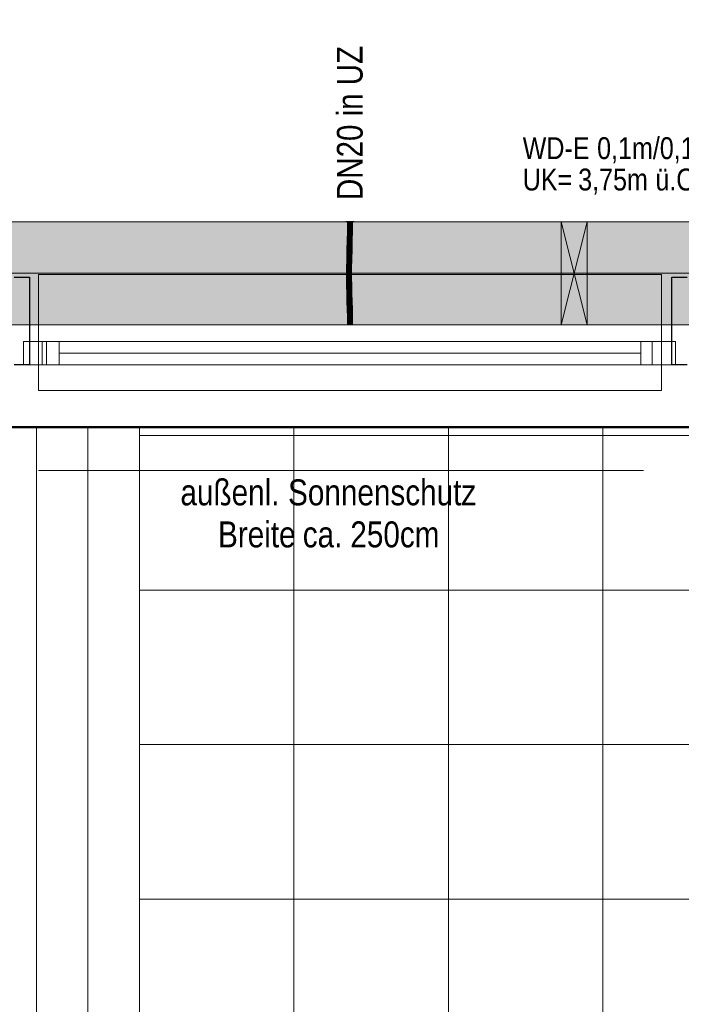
# Model space of a CAD drawing. Extents: x -620 to 300, y 62 to 1107.
# Tile 26 of 109: x -285 to -233, y 319 to 396. Entities that reach past the tile are written whole.
import ezdxf
from ezdxf.lldxf.tags import DXFTag

# ---------------------------------------------------------------- set-up
doc = ezdxf.new("R2010")
doc.units = 0
doc.layers.get('0').update_dxf_attribs({"lineweight": 35})
for name, color, linetype, lineweight, true_color in [('30 -33 Aussenwände- 7 Fassade_ Elemente', 7, 'Continuous', 9, 0x00aacc), ('30 -34 Innenwände- 11 Durchbruch', 4, 'Continuous', 9, 0x00ffff), ('30 -35 Decken- 1 Konstruktion-Träger- Stahlbeton', 7, 'grob-A06G9G5Q8I', 13, 0x33aa00), ('70 -72 Beschriftung- 1 Beschriftung allgemein', 7, 'Continuous', 9, 0xff6633), ('70 -75 Raumstempel- 1 Raumstempel', 1, 'Continuous', 50, 0xff0000), ('E_Leerrohr 20', 7, 'Continuous', 13, 0xcc0099), ('E_Leerrohr 20-Shading', 7, 'Continuous', 13, 0xcc0099)]:
    doc.layers.add(name, color=color, linetype=linetype, lineweight=lineweight, true_color=true_color)
for name, color, linetype, lineweight in [('60- 61 allgemeine Ausstattung- 4 Terrassen', 7, 'Continuous', 9), ('70 -71 Achsen- 1 Gebäudeachsen', 7, 'STRICHPUNKT2-A06G9G5P8I', 18), ('Detailelementbeschriftung', 7, 'Continuous', 9)]:
    doc.layers.add(name, color=color, linetype=linetype, lineweight=lineweight)
doc.layers.add('iwb_Schraffur_Unterzug', color=7, linetype='Continuous', lineweight=5, true_color=0xffffcc, plot=False)
doc.styles.get("Standard").update_dxf_attribs({"font": 'ARIALN.TTF'})
tags = doc.linetypes.add('grob-A06G9G5Q8I', pattern=[14, 3, -8, 3]).pattern_tags.tags
tags[8:9] = [DXFTag(74, 4), DXFTag(75, 0), DXFTag(340, '0'), DXFTag(46, 0.0), DXFTag(50, 0.0), DXFTag(44, 0.0), DXFTag(45, 0.0)]
tags[6:7] = [DXFTag(74, 4), DXFTag(75, 0), DXFTag(340, '0'), DXFTag(46, 0.0), DXFTag(50, 0.0), DXFTag(44, 0.0), DXFTag(45, 0.0)]
tags[4:5] = [DXFTag(74, 4), DXFTag(75, 0), DXFTag(340, '0'), DXFTag(46, 0.0), DXFTag(50, 0.0), DXFTag(44, 0.0), DXFTag(45, 0.0)]
tags = doc.linetypes.add('STRICHPUNKT2', pattern=[12.7, 6.35, -3.175, 0, -3.175]).pattern_tags.tags
tags[10:11] = [DXFTag(74, 4), DXFTag(75, 0), DXFTag(340, '0'), DXFTag(46, 0.0), DXFTag(50, 0.0), DXFTag(44, 0.0), DXFTag(45, 0.0)]
tags[8:9] = [DXFTag(74, 4), DXFTag(75, 0), DXFTag(340, '0'), DXFTag(46, 0.0), DXFTag(50, 0.0), DXFTag(44, 0.0), DXFTag(45, 0.0)]
tags[6:7] = [DXFTag(74, 4), DXFTag(75, 0), DXFTag(340, '0'), DXFTag(46, 0.0), DXFTag(50, 0.0), DXFTag(44, 0.0), DXFTag(45, 0.0)]
tags[4:5] = [DXFTag(74, 4), DXFTag(75, 0), DXFTag(340, '0'), DXFTag(46, 0.0), DXFTag(50, 0.0), DXFTag(44, 0.0), DXFTag(45, 0.0)]
tags = doc.linetypes.add('STRICHPUNKT2-A06G9G5P8I', pattern=[12.7, 6.35, -3.175, 0, -3.175]).pattern_tags.tags
tags[10:11] = [DXFTag(74, 4), DXFTag(75, 0), DXFTag(340, '0'), DXFTag(46, 0.0), DXFTag(50, 0.0), DXFTag(44, 0.0), DXFTag(45, 0.0)]
tags[8:9] = [DXFTag(74, 4), DXFTag(75, 0), DXFTag(340, '0'), DXFTag(46, 0.0), DXFTag(50, 0.0), DXFTag(44, 0.0), DXFTag(45, 0.0)]
tags[6:7] = [DXFTag(74, 4), DXFTag(75, 0), DXFTag(340, '0'), DXFTag(46, 0.0), DXFTag(50, 0.0), DXFTag(44, 0.0), DXFTag(45, 0.0)]
tags[4:5] = [DXFTag(74, 4), DXFTag(75, 0), DXFTag(340, '0'), DXFTag(46, 0.0), DXFTag(50, 0.0), DXFTag(44, 0.0), DXFTag(45, 0.0)]

# ---------------------------------------------------------------- blocks, each defined once
blk = doc.blocks.new('Shading-A06G9G3T8I', base_point=(-259.029, 374.196))
at = {"layer": 'E_Leerrohr 20-Shading', "color": 223, "true_color": 0xc67fb4}
for points in [[(-259.327, 379.208), (-259.386, 379.209), (-259.344, 378.485), (-259.401, 378.486)], [(-259.321, 379.931), (-259.379, 379.931), (-259.327, 379.208), (-259.386, 379.209)], [(-259.342, 378.485), (-259.327, 379.208), (-259.344, 378.485)], [(-259.032, 379.204), (-259.044, 379.204), (-259.052, 378.478), (-259.06, 378.478)], [(-259.032, 379.204), (-259.036, 379.068), (-259.036, 378.478), (-259.051, 378.478)], [(-259.024, 379.931), (-259.038, 379.931), (-259.032, 379.204), (-259.044, 379.204)], [(-259.005, 379.204), (-259.014, 379.204), (-259.028, 378.477), (-259.036, 378.478)], [(-259.032, 379.204), (-259.036, 378.478), (-259.014, 379.204)], [(-259.032, 379.204), (-259.014, 379.204), (-259.024, 379.931), (-259.003, 379.931)], [(-258.99, 379.203), (-259.005, 379.204), (-259.016, 378.477), (-259.028, 378.477)], [(-259.016, 378.477), (-259.001, 378.477), (-258.99, 379.203), (-258.986, 379.203)], [(-258.993, 379.931), (-259.003, 379.931), (-259.005, 379.204), (-259.014, 379.204)], [(-258.979, 379.931), (-258.993, 379.931), (-258.99, 379.203), (-259.005, 379.204)], [(-258.99, 379.203), (-258.986, 379.203), (-258.979, 379.931)], [(-259.344, 378.485), (-259.401, 378.486), (-259.367, 377.761), (-259.421, 377.762)], [(-259.362, 377.76), (-259.342, 378.485), (-259.367, 377.761), (-259.344, 378.485)], [(-259.052, 378.478), (-259.06, 378.478), (-259.077, 377.753), (-259.079, 377.753)], [(-259.052, 378.478), (-259.077, 377.753), (-259.051, 378.478), (-259.074, 377.753)], [(-259.074, 377.753), (-259.063, 377.752), (-259.051, 378.478), (-259.036, 378.478)], [(-259.028, 378.477), (-259.036, 378.478), (-259.056, 377.752), (-259.063, 377.752)], [(-259.016, 378.477), (-259.028, 378.477), (-259.05, 377.752), (-259.056, 377.752)], [(-259.036, 379.068), (-259.052, 378.478), (-259.051, 378.478)], [(-259.05, 377.752), (-259.021, 377.751), (-259.016, 378.477), (-259.001, 378.477)], [(-259.421, 377.762), (-259.428, 377.494), (-259.367, 377.761), (-259.375, 377.493)], [(-259.375, 377.486), (-259.368, 377.534), (-259.367, 377.761), (-259.362, 377.76)], [(-259.074, 377.753), (-259.086, 377.486), (-259.083, 377.459)], [(-259.074, 377.753), (-259.077, 377.753), (-259.086, 377.486), (-259.082, 377.62)], [(-259.077, 377.753), (-259.079, 377.753), (-259.086, 377.491)], [(-259.083, 377.459), (-259.076, 377.392), (-259.074, 377.753), (-259.063, 377.752)], [(-259.056, 377.752), (-259.063, 377.752), (-259.072, 377.347), (-259.076, 377.392)], [(-259.069, 377.322), (-259.04, 377.027), (-259.05, 377.752), (-259.021, 377.751)], [(-259.062, 377.491), (-259.05, 377.752), (-259.066, 377.492), (-259.056, 377.752)], [(-259.39, 377.035), (-259.44, 377.036), (-259.413, 376.309), (-259.453, 376.309)], [(-259.428, 377.494), (-259.44, 377.036), (-259.375, 377.493), (-259.375, 377.486)], [(-259.39, 377.035), (-259.384, 377.165), (-259.44, 377.036), (-259.375, 377.486)], [(-259.395, 376.309), (-259.381, 377.035), (-259.413, 376.309), (-259.39, 377.035)], [(-259.381, 377.035), (-259.368, 377.534), (-259.39, 377.035)], [(-259.384, 377.165), (-259.368, 377.534), (-259.375, 377.486)], [(-259.109, 376.306), (-259.089, 377.029), (-259.112, 376.306), (-259.096, 377.029)], [(-259.096, 377.029), (-259.098, 377.029), (-259.112, 376.306)], [(-259.089, 377.029), (-259.109, 376.306), (-259.095, 376.633), (-259.105, 376.305)], [(-259.082, 377.028), (-259.095, 376.633), (-259.053, 376.305), (-259.104, 376.305)], [(-259.086, 377.486), (-259.086, 377.491), (-259.098, 377.029)], [(-259.083, 377.459), (-259.086, 377.486), (-259.096, 377.029), (-259.098, 377.029)], [(-259.096, 377.029), (-259.089, 377.029), (-259.083, 377.459), (-259.076, 377.392)], [(-259.089, 377.029), (-259.095, 376.633), (-259.084, 377.028)], [(-259.095, 376.633), (-259.082, 377.028), (-259.084, 377.028)], [(-259.072, 377.347), (-259.076, 377.392), (-259.084, 377.028), (-259.089, 377.029)], [(-259.082, 377.62), (-259.086, 377.491), (-259.086, 377.486)], [(-259.069, 377.322), (-259.072, 377.347), (-259.082, 377.028), (-259.084, 377.028)], [(-259.082, 377.028), (-259.04, 377.027), (-259.069, 377.322)], [(-259.082, 377.028), (-259.053, 376.305), (-259.04, 377.027)], [(-259.069, 377.322), (-259.062, 377.491), (-259.072, 377.347), (-259.066, 377.492)], [(-259.417, 375.777), (-259.413, 376.309), (-259.456, 375.776), (-259.453, 376.309)], [(-259.398, 375.582), (-259.395, 376.309), (-259.419, 375.582), (-259.413, 376.309)], [(-259.109, 376.306), (-259.112, 376.306), (-259.114, 375.78)], [(-259.11, 376.158), (-259.114, 375.78), (-259.113, 375.778)], [(-259.109, 375.943), (-259.11, 376.158), (-259.112, 375.943)], [(-259.109, 375.943), (-259.108, 376.016), (-259.11, 376.158), (-259.109, 376.306)], [(-259.109, 376.306), (-259.108, 376.016), (-259.105, 376.305)], [(-259.053, 376.305), (-259.108, 376.016), (-259.055, 375.942), (-259.108, 375.943)], [(-259.108, 376.016), (-259.053, 376.305), (-259.104, 376.305)], [(-259.105, 376.305), (-259.108, 376.016), (-259.104, 376.305)], [(-259.095, 376.633), (-259.105, 376.305), (-259.104, 376.305)], [(-259.419, 375.582), (-259.417, 375.777), (-259.456, 375.582), (-259.456, 375.776)], [(-259.419, 375.582), (-259.456, 375.582), (-259.405, 374.971), (-259.448, 374.97)], [(-259.39, 374.971), (-259.398, 375.582), (-259.405, 374.971), (-259.419, 375.582)], [(-259.113, 375.778), (-259.114, 375.78), (-259.115, 375.583)], [(-259.11, 375.768), (-259.113, 375.778), (-259.112, 375.583), (-259.115, 375.583)], [(-259.11, 375.768), (-259.108, 375.943), (-259.113, 375.778), (-259.109, 375.943)], [(-259.113, 375.778), (-259.109, 375.943), (-259.112, 375.943)], [(-259.112, 375.583), (-259.111, 375.583), (-259.11, 375.768), (-259.109, 375.764)], [(-259.097, 374.977), (-259.111, 375.583), (-259.107, 374.977), (-259.112, 375.583)], [(-259.111, 375.583), (-259.056, 375.583), (-259.109, 375.764)], [(-259.049, 374.978), (-259.056, 375.583), (-259.097, 374.977), (-259.111, 375.583)], [(-259.11, 375.768), (-259.109, 375.764), (-259.108, 376.016)], [(-259.108, 375.943), (-259.108, 376.016), (-259.109, 375.943)], [(-259.108, 375.943), (-259.109, 375.764), (-259.055, 375.942), (-259.056, 375.583)], [(-259.405, 374.971), (-259.448, 374.97), (-259.38, 374.362), (-259.434, 374.36)], [(-259.375, 374.362), (-259.39, 374.971), (-259.38, 374.362), (-259.405, 374.971)], [(-259.097, 374.977), (-259.107, 374.977), (-259.072, 374.37), (-259.092, 374.369)], [(-259.034, 374.371), (-259.049, 374.978), (-259.072, 374.37), (-259.097, 374.977)], [(-259.357, 373.753), (-259.368, 374.123), (-259.434, 374.36), (-259.38, 374.362)], [(-259.357, 373.753), (-259.434, 374.36), (-259.415, 373.751)], [(-259.368, 374.123), (-259.375, 374.362), (-259.38, 374.362)], [(-259.072, 374.37), (-259.092, 374.369), (-259.041, 373.762), (-259.074, 373.761)], [(-259.029, 374.196), (-259.034, 374.371), (-259.063, 374.195), (-259.072, 374.37)], [(-259.041, 373.762), (-259.016, 373.763), (-259.063, 374.195), (-259.029, 374.196)], [(-259.357, 373.753), (-259.415, 373.751), (-259.339, 373.145), (-259.398, 373.143)], [(-259.339, 373.145), (-259.398, 373.143), (-259.327, 372.538), (-259.385, 372.537)], [(-259.326, 372.538), (-259.339, 373.145), (-259.327, 372.538), (-259.339, 373.145)], [(-259.041, 373.762), (-259.074, 373.761), (-259.011, 373.153), (-259.057, 373.152)], [(-259.011, 373.153), (-259.057, 373.152), (-258.988, 372.543), (-259.043, 372.542)], [(-258.998, 373.154), (-259.016, 373.763), (-259.011, 373.153), (-259.041, 373.762)], [(-258.985, 372.543), (-258.998, 373.154), (-258.988, 372.543), (-259.011, 373.153)], [(-259.326, 372.538), (-259.385, 372.537), (-259.321, 371.931), (-259.379, 371.931)], [(-258.979, 371.931), (-258.988, 372.543), (-259.038, 371.931), (-259.043, 372.542)], [(-258.979, 371.931), (-258.985, 372.543), (-258.988, 372.543)]]:
    blk.add_solid(points, dxfattribs=at)
at = {"layer": 'E_Leerrohr 20-Shading', "color": 231, "true_color": 0xe17fc9}
for points in [[(-259.277, 378.483), (-259.279, 379.208), (-259.34, 378.606), (-259.323, 379.208)], [(-259.323, 379.208), (-259.327, 379.208), (-259.34, 378.606)], [(-259.287, 379.931), (-259.321, 379.931), (-259.279, 379.208), (-259.327, 379.208)], [(-259.258, 379.207), (-259.263, 379.931), (-259.279, 379.208), (-259.287, 379.931)], [(-259.258, 378.483), (-259.258, 379.207), (-259.277, 378.483), (-259.279, 379.208)], [(-259.214, 379.207), (-259.214, 379.931), (-259.258, 379.207), (-259.263, 379.931)], [(-259.258, 378.483), (-259.214, 379.207), (-259.258, 379.207)], [(-259.258, 378.483), (-259.222, 378.482), (-259.214, 379.207), (-259.215, 379.067)], [(-259.201, 378.481), (-259.186, 379.206), (-259.219, 378.482), (-259.214, 379.207)], [(-259.186, 379.206), (-259.179, 379.931), (-259.214, 379.207), (-259.214, 379.931)], [(-259.181, 379.206), (-259.186, 379.206), (-259.186, 378.481), (-259.201, 378.481)], [(-259.179, 379.931), (-259.186, 379.206), (-259.181, 379.206)], [(-259.186, 378.481), (-259.164, 378.481), (-259.181, 379.206), (-259.175, 379.206)], [(-259.181, 379.206), (-259.175, 379.206), (-259.179, 379.931)], [(-259.175, 379.206), (-259.044, 379.204), (-259.179, 379.931), (-259.038, 379.931)], [(-259.164, 378.481), (-259.06, 378.478), (-259.175, 379.206), (-259.044, 379.204)], [(-259.277, 378.483), (-259.342, 378.485), (-259.276, 377.758), (-259.362, 377.76)], [(-259.277, 378.483), (-259.34, 378.606), (-259.342, 378.485)], [(-259.26, 377.758), (-259.258, 378.483), (-259.276, 377.758), (-259.277, 378.483)], [(-259.26, 377.758), (-259.234, 377.757), (-259.258, 378.483), (-259.222, 378.482)], [(-259.234, 377.757), (-259.225, 377.757), (-259.222, 378.482), (-259.219, 378.482)], [(-259.221, 377.757), (-259.201, 378.481), (-259.225, 377.757), (-259.219, 378.482)], [(-259.222, 378.482), (-259.219, 378.482), (-259.215, 379.067)], [(-259.186, 378.481), (-259.201, 378.481), (-259.191, 377.756), (-259.221, 377.757)], [(-259.079, 377.753), (-259.06, 378.478), (-259.191, 377.756), (-259.186, 378.481)], [(-259.275, 377.132), (-259.362, 377.76), (-259.359, 377.035), (-259.368, 377.534)], [(-259.275, 377.244), (-259.362, 377.76), (-259.275, 377.132)], [(-259.276, 377.758), (-259.362, 377.76), (-259.275, 377.244)], [(-259.26, 377.758), (-259.276, 377.758), (-259.261, 377.159), (-259.275, 377.244)], [(-259.26, 377.758), (-259.261, 377.159), (-259.234, 377.757), (-259.237, 377.565)], [(-259.225, 377.757), (-259.237, 377.565), (-259.24, 377.032), (-259.244, 377.06)], [(-259.226, 377.62), (-259.225, 377.757), (-259.24, 377.032)], [(-259.237, 377.565), (-259.225, 377.757), (-259.234, 377.757)], [(-259.228, 377.493), (-259.221, 377.757), (-259.225, 377.757)], [(-259.228, 377.493), (-259.193, 377.492), (-259.221, 377.757), (-259.191, 377.756)], [(-259.193, 377.492), (-259.086, 377.491), (-259.191, 377.756), (-259.079, 377.753)], [(-259.359, 377.035), (-259.381, 377.035), (-259.349, 376.308), (-259.395, 376.309)], [(-259.368, 377.534), (-259.381, 377.035), (-259.359, 377.035)], [(-259.275, 377.132), (-259.359, 377.035), (-259.275, 377.033)], [(-259.349, 376.308), (-259.271, 376.307), (-259.359, 377.035), (-259.275, 377.033)], [(-259.261, 377.159), (-259.275, 377.244), (-259.261, 377.032), (-259.275, 377.132)], [(-259.261, 377.032), (-259.275, 377.132), (-259.275, 377.033)], [(-259.271, 376.307), (-259.26, 376.307), (-259.275, 377.033), (-259.261, 377.032)], [(-259.237, 377.565), (-259.261, 377.159), (-259.244, 377.06)], [(-259.261, 377.159), (-259.261, 377.032), (-259.244, 377.06), (-259.245, 377.032)], [(-259.26, 376.307), (-259.253, 376.307), (-259.261, 377.032), (-259.245, 377.032)], [(-259.253, 376.307), (-259.24, 377.032), (-259.245, 377.032)], [(-259.236, 377.032), (-259.24, 377.032), (-259.25, 376.307), (-259.253, 376.307)], [(-259.201, 376.307), (-259.197, 377.031), (-259.25, 376.307), (-259.236, 377.032)], [(-259.245, 377.032), (-259.24, 377.032), (-259.244, 377.06)], [(-259.228, 377.493), (-259.226, 377.62), (-259.24, 377.032)], [(-259.228, 377.493), (-259.24, 377.032), (-259.225, 377.492), (-259.236, 377.032)], [(-259.236, 377.032), (-259.197, 377.031), (-259.225, 377.492), (-259.193, 377.492)], [(-259.201, 376.307), (-259.127, 376.306), (-259.197, 377.031), (-259.137, 377.03)], [(-259.193, 377.492), (-259.197, 377.031), (-259.145, 377.492), (-259.137, 377.03)], [(-259.137, 377.03), (-259.098, 377.029), (-259.145, 377.492), (-259.086, 377.491)], [(-259.127, 376.306), (-259.112, 376.306), (-259.137, 377.03), (-259.098, 377.029)], [(-259.398, 375.582), (-259.347, 375.582), (-259.395, 376.309), (-259.348, 376.065)], [(-259.395, 376.309), (-259.348, 376.065), (-259.349, 376.308)], [(-259.349, 376.308), (-259.348, 376.065), (-259.271, 376.307), (-259.271, 376.278)], [(-259.267, 375.946), (-259.271, 376.278), (-259.326, 375.947), (-259.348, 376.065)], [(-259.271, 376.278), (-259.26, 376.307), (-259.271, 376.307)], [(-259.258, 375.946), (-259.26, 376.307), (-259.267, 375.946), (-259.271, 376.278)], [(-259.26, 376.307), (-259.256, 375.582), (-259.255, 375.779)], [(-259.255, 375.779), (-259.253, 376.307), (-259.26, 376.307)], [(-259.202, 375.779), (-259.201, 376.307), (-259.255, 375.779), (-259.253, 376.307)], [(-259.202, 375.779), (-259.125, 375.78), (-259.201, 376.307), (-259.127, 376.306)], [(-259.125, 375.78), (-259.114, 375.78), (-259.127, 376.306), (-259.112, 376.306)], [(-259.347, 375.582), (-259.398, 375.582), (-259.352, 374.972), (-259.39, 374.971)], [(-259.352, 374.972), (-259.25, 374.974), (-259.347, 375.582), (-259.262, 375.582)], [(-259.348, 376.065), (-259.347, 375.582), (-259.263, 375.616), (-259.262, 375.582)], [(-259.263, 375.616), (-259.267, 375.946), (-259.326, 375.947)], [(-259.256, 375.582), (-259.258, 375.946), (-259.263, 375.616), (-259.267, 375.946)], [(-259.262, 375.582), (-259.256, 375.582), (-259.263, 375.616)], [(-259.25, 374.974), (-259.249, 374.974), (-259.262, 375.582), (-259.256, 375.582)], [(-259.256, 375.582), (-259.236, 375.583), (-259.255, 375.779), (-259.235, 375.779)], [(-259.236, 375.583), (-259.256, 375.582), (-259.235, 374.974), (-259.249, 374.974)], [(-259.236, 375.583), (-259.202, 375.583), (-259.235, 375.779), (-259.202, 375.779)], [(-259.2, 374.975), (-259.202, 375.583), (-259.235, 374.974), (-259.236, 375.583)], [(-259.125, 375.78), (-259.202, 375.779), (-259.127, 375.583), (-259.202, 375.583)], [(-259.202, 375.583), (-259.2, 374.975), (-259.127, 375.583), (-259.143, 374.976)], [(-259.143, 374.976), (-259.13, 374.976), (-259.127, 375.583), (-259.125, 375.583)], [(-259.13, 374.976), (-259.107, 374.977), (-259.125, 375.583), (-259.115, 375.583)], [(-259.125, 375.78), (-259.127, 375.583), (-259.125, 375.687)], [(-259.127, 375.583), (-259.125, 375.583), (-259.125, 375.687)], [(-259.125, 375.583), (-259.115, 375.583), (-259.125, 375.78), (-259.114, 375.78)], [(-259.352, 374.972), (-259.39, 374.971), (-259.363, 374.362), (-259.375, 374.362)], [(-259.234, 374.365), (-259.249, 374.974), (-259.363, 374.362), (-259.352, 374.972)], [(-259.2, 374.975), (-259.249, 374.974), (-259.195, 374.367), (-259.234, 374.365)], [(-259.195, 374.367), (-259.141, 374.368), (-259.2, 374.975), (-259.13, 374.976)], [(-259.141, 374.368), (-259.092, 374.369), (-259.13, 374.976), (-259.107, 374.977)], [(-259.363, 374.362), (-259.375, 374.362), (-259.368, 374.123)], [(-259.366, 374.193), (-259.368, 374.123), (-259.334, 374.193), (-259.334, 374.041)], [(-259.357, 373.753), (-259.332, 373.754), (-259.368, 374.123), (-259.334, 374.041)], [(-259.229, 374.194), (-259.234, 374.365), (-259.366, 374.193), (-259.363, 374.362)], [(-259.334, 374.041), (-259.216, 373.757), (-259.334, 374.193), (-259.229, 374.194)], [(-259.332, 373.754), (-259.216, 373.757), (-259.334, 374.041)], [(-259.195, 374.367), (-259.234, 374.365), (-259.19, 373.758), (-259.216, 373.757)], [(-259.19, 373.758), (-259.154, 373.759), (-259.195, 374.367), (-259.141, 374.368)], [(-259.154, 373.759), (-259.074, 373.761), (-259.141, 374.368), (-259.092, 374.369)], [(-259.332, 373.754), (-259.357, 373.753), (-259.33, 373.145), (-259.339, 373.145)], [(-259.33, 373.145), (-259.339, 373.145), (-259.326, 372.538)], [(-259.198, 373.148), (-259.216, 373.757), (-259.33, 373.145), (-259.332, 373.754)], [(-259.185, 372.54), (-259.198, 373.148), (-259.326, 372.538), (-259.33, 373.145)], [(-259.19, 373.758), (-259.216, 373.757), (-259.185, 373.149), (-259.198, 373.148)], [(-259.185, 373.149), (-259.198, 373.148), (-259.181, 372.54), (-259.185, 372.54)], [(-259.185, 373.149), (-259.166, 373.149), (-259.19, 373.758), (-259.154, 373.759)], [(-259.043, 372.542), (-259.057, 373.152), (-259.181, 372.54), (-259.185, 373.149)], [(-259.166, 373.149), (-259.057, 373.152), (-259.154, 373.759), (-259.074, 373.761)], [(-259.185, 372.54), (-259.326, 372.538), (-259.179, 371.931), (-259.321, 371.931)], [(-259.043, 372.542), (-259.185, 372.54), (-259.038, 371.931), (-259.179, 371.931)]]:
    blk.add_solid(points, dxfattribs=at)
blk = doc.blocks.new('Shading-A06G9G3V8I', base_point=(-259.073, 379.143))
at = {"layer": 'E_Leerrohr 20-Shading', "color": 213, "true_color": 0xd67fc0}
for points in [[(-259.32, 379.943), (-259.509, 379.943), (-259.32, 379.931), (-259.509, 379.931)], [(-259.379, 379.931), (-259.379, 379.143), (-259.2, 379.931), (-259.198, 379.143)], [(-259.292, 379.943), (-259.32, 379.943), (-259.292, 379.931), (-259.32, 379.931)], [(-259.292, 379.943), (-259.292, 379.931), (-259.267, 379.943), (-259.267, 379.931)], [(-259.267, 379.931), (-259.179, 379.931), (-259.267, 379.943), (-259.179, 379.943)], [(-259.198, 379.143), (-259.179, 379.143), (-259.2, 379.931), (-259.179, 379.931)], [(-259.114, 379.943), (-259.179, 379.943), (-259.114, 379.931), (-259.179, 379.931)], [(-259.13, 379.931), (-259.179, 379.931), (-259.176, 379.143), (-259.179, 379.327)], [(-259.179, 379.327), (-259.179, 379.143), (-259.176, 379.143)], [(-259.13, 379.931), (-259.176, 379.143), (-259.135, 379.143)], [(-259.13, 379.931), (-259.135, 379.143), (-259.061, 379.931), (-259.073, 379.143)], [(-258.969, 379.943), (-259.114, 379.943), (-258.969, 379.931), (-259.114, 379.931)], [(-259.073, 379.143), (-258.979, 379.143), (-259.061, 379.931), (-258.979, 379.931)], [(-258.969, 379.931), (-258.964, 379.931), (-258.969, 379.943), (-258.964, 379.943)], [(-258.964, 379.931), (-258.908, 379.931), (-258.964, 379.943), (-258.908, 379.943)], [(-258.908, 379.931), (-258.849, 379.931), (-258.908, 379.943), (-258.849, 379.943)]]:
    blk.add_solid(points, dxfattribs=at)
blk = doc.blocks.new('Shading-A06G9G3X8I', base_point=(-258.979, 371.931))
at = {"layer": 'E_Leerrohr 20-Shading', "color": 213, "true_color": 0xd67fc0}
for points in [[(-259.179, 371.931), (-259.181, 372.719), (-259.379, 371.931), (-259.379, 372.719)], [(-259.179, 371.931), (-259.179, 372.719), (-259.181, 372.719)], [(-258.979, 371.931), (-258.979, 372.719), (-259.179, 371.931), (-259.174, 372.719)], [(-259.174, 372.719), (-259.179, 372.719), (-259.179, 371.931)], [(-259.271, 371.931), (-259.509, 371.931), (-259.271, 371.919), (-259.509, 371.919)], [(-259.179, 371.919), (-259.179, 371.931), (-259.271, 371.919), (-259.271, 371.931)], [(-259.114, 371.931), (-259.179, 371.931), (-259.114, 371.919), (-259.179, 371.919)], [(-258.957, 371.919), (-258.957, 371.931), (-259.114, 371.919), (-259.114, 371.931)], [(-258.849, 371.919), (-258.849, 371.931), (-258.957, 371.919), (-258.957, 371.931)]]:
    blk.add_solid(points, dxfattribs=at)
blk = doc.blocks.new('Referenz-A06G9G5R8I')
at = {"layer": '30 -33 Aussenwände- 7 Fassade_ Elemente', "color": 0, "linetype": 'Continuous', "lineweight": -2, "ltscale": 0.25}
for p, q in [((-285.278, 375.631), (-284.078, 375.631)), ((-284.078, 375.631), (-284.078, 368.831)), ((-234.178, 375.631), (-232.978, 375.631)), ((-234.178, 368.831), (-234.178, 375.631)), ((-284.078, 368.831), (-285.278, 368.831)), ((-232.978, 368.831), (-234.178, 368.831))]:
    blk.add_line(p, q, dxfattribs=at)
at = {"layer": '30 -33 Aussenwände- 7 Fassade_ Elemente', "color": 0}
for p, q in [((-234.978, 375.831), (-283.378, 375.831)), ((-283.378, 375.831), (-283.378, 370.631)), ((-234.978, 370.631), (-234.978, 375.831)), ((-281.778, 370.631), (-283.378, 370.631)), ((-283.378, 370.631), (-283.378, 368.831)), ((-281.778, 368.831), (-281.778, 370.631)), ((-281.778, 370.631), (-236.578, 370.631)), ((-236.578, 370.631), (-236.578, 368.831)), ((-236.578, 370.631), (-234.978, 370.631)), ((-234.978, 370.631), (-234.978, 368.831)), ((-281.778, 369.731), (-236.578, 369.731)), ((-283.378, 366.831), (-283.378, 368.831)), ((-283.378, 368.831), (-281.778, 368.831)), ((-236.578, 368.831), (-281.778, 368.831)), ((-234.978, 368.831), (-236.578, 368.831)), ((-234.978, 368.831), (-234.978, 366.831)), ((-234.978, 366.831), (-283.378, 366.831))]:
    blk.add_line(p, q, dxfattribs=at)
at = {"layer": '30 -33 Aussenwände- 7 Fassade_ Elemente', "color": 0, "linetype": 'Continuous', "lineweight": 18, "ltscale": 0.18}
for p, q in [((-284.552, 368.831), (-284.552, 370.631)), ((-284.552, 370.631), (-282.752, 370.631)), ((-282.752, 370.631), (-282.752, 368.831)), ((-235.706, 370.631), (-233.906, 370.631)), ((-235.706, 368.831), (-235.706, 370.631)), ((-233.906, 370.631), (-233.906, 368.831)), ((-282.752, 368.831), (-284.552, 368.831)), ((-233.906, 368.831), (-235.706, 368.831))]:
    blk.add_line(p, q, dxfattribs=at)
at = {"layer": '30 -33 Aussenwände- 7 Fassade_ Elemente', "color": 0, "linetype": 'Continuous', "ltscale": 0.13}
for p, q in [((-283.106, 370.631), (-233.906, 370.631)), ((-283.106, 368.831), (-283.106, 370.631)), ((-233.906, 370.631), (-233.906, 368.831)), ((-233.906, 368.831), (-283.106, 368.831))]:
    blk.add_line(p, q, dxfattribs=at)
at = {"layer": '30 -33 Aussenwände- 7 Fassade_ Elemente', "color": 0, "linetype": 'grob-A06G9G5Q8I', "ltscale": 0.13}
blk.add_line((-289.478, 363.991), (-126.478, 363.991), dxfattribs=at)
at = {"layer": '30 -34 Innenwände- 11 Durchbruch', "color": 0, "linetype": 'Continuous', "ltscale": 0.13}
for p, q in [((-242.764, 371.931), (-242.764, 379.931)), ((-242.764, 379.931), (-240.764, 371.931)), ((-240.764, 379.931), (-242.764, 371.931)), ((-242.764, 379.931), (-240.764, 379.931)), ((-240.764, 379.931), (-242.764, 371.931)), ((-240.764, 371.931), (-242.764, 379.931)), ((-240.764, 371.931), (-240.764, 379.931)), ((-242.764, 371.931), (-240.764, 371.931))]:
    blk.add_line(p, q, dxfattribs=at)
at = {"layer": '30 -34 Innenwände- 11 Durchbruch', "color": 0, "lineweight": 0}
for points in [[(-242.764, 371.931), (-242.764, 379.931), (-241.764, 375.931)], [(-240.764, 371.931), (-241.764, 375.931), (-240.764, 379.931)]]:
    blk.add_solid(points, dxfattribs=at)
at = {"layer": '30 -35 Decken- 1 Konstruktion-Träger- Stahlbeton', "color": 0}
for p, q in [((-451.478, 379.931), (35.522, 379.931)), ((-451.478, 371.931), (35.522, 371.931))]:
    blk.add_line(p, q, dxfattribs=at)
at = {"layer": '60- 61 allgemeine Ausstattung- 4 Terrassen', "color": 0}
for p, q in [((-275.539, 363.991), (-395.539, 363.991)), ((-283.539, 255.331), (-283.539, 363.991)), ((-279.539, 255.331), (-279.539, 363.991)), ((-275.539, 205.531), (-275.539, 363.991)), ((-138.058, 363.991), (-275.539, 363.991)), ((-275.539, 363.991), (-275.539, 255.331)), ((-275.539, 303.331), (-275.539, 363.991)), ((-263.539, 205.531), (-263.539, 363.991)), ((-251.539, 205.531), (-251.539, 363.991)), ((-239.539, 205.531), (-239.539, 363.991)), ((-275.539, 363.331), (-138.058, 363.331)), ((-275.539, 351.331), (-138.058, 351.331)), ((-275.539, 339.331), (-138.058, 339.331)), ((-275.539, 327.331), (-138.058, 327.331))]:
    blk.add_line(p, q, dxfattribs=at)
at = {"layer": '70 -71 Achsen- 1 Gebäudeachsen', "color": 0, "linetype": 'STRICHPUNKT2-A06G9G5P8I', "ltscale": 0.18}
blk.add_line((-538.531, 375.931), (76.472, 375.931), dxfattribs=at)
at = {"layer": '70 -72 Beschriftung- 1 Beschriftung allgemein', "color": 0, "linetype": 'Continuous', "ltscale": 0.13}
blk.add_line((-236.378, 360.605), (-283.378, 360.605), dxfattribs=at)
at = {"layer": '70 -75 Raumstempel- 1 Raumstempel', "color": 0, "linetype": 'Continuous', "ltscale": 0.5}
blk.add_line((27.582, 363.991), (-443.538, 363.991), dxfattribs=at)
at = {"layer": '30 -34 Innenwände- 11 Durchbruch', "color": 0, "linetype": 'Continuous', "ltscale": 0.13, "char_height": 1.7, "attachment_point": 1}
for s, insert in [('{\\fArial Narrow;WD-E}', (-245.764, 386.495)), ('{\\fArial Narrow;0,1m/0,1m}', (-239.983, 386.495)), ('{\\fArial Narrow;UK=}', (-245.764, 384.06)), ('{\\fArial Narrow;3,75m}', (-241.453, 384.06)), ('{\\fArial Narrow;ü.OKRB}', (-235.455, 384.06))]:
    blk.add_mtext(s, dxfattribs=dict(at, insert=insert))
at = {"layer": '70 -72 Beschriftung- 1 Beschriftung allgemein', "color": 0, "linetype": 'Continuous', "ltscale": 0.13, "char_height": 2.01377, "attachment_point": 1}
for s, insert in [('{\\fArial Narrow;außenl.}', (-272.355, 359.928)), ('{\\fArial Narrow;Sonnenschutz}', (-263.994, 359.928)), ('{\\fArial Narrow;Breite}', (-269.436, 356.665)), ('{\\fArial Narrow;250cm}', (-259.156, 356.665)), ('{\\fArial Narrow;ca.}', (-262.851, 356.665))]:
    blk.add_mtext(s, dxfattribs=dict(at, insert=insert))
blk = doc.blocks.new('Referenz-A06G9G5T8I')
at = {"layer": 'iwb_Schraffur_Unterzug', "linetype": 'Continuous', "ltscale": 0.13}
for points in [[(-451.478, 379.931), (76.472, 379.931), (76.472, 375.63)], [(-451.478, 379.931), (76.472, 375.63), (76.472, 371.931)], [(-451.478, 379.931), (76.472, 371.931), (-451.478, 371.931)]]:
    blk.add_solid(points, dxfattribs=at)
blk = doc.blocks.new('Enddeckel-A06G9GAB8I')
at = {"color": 0, "linetype": 'ByBlock', "lineweight": -2, "ltscale": 0.13}
for p, q in [((-259.379, 372.719), (-259.379, 371.931)), ((-259.262, 372.719), (-259.379, 372.719)), ((-259.096, 372.719), (-259.262, 372.719)), ((-258.979, 372.719), (-259.096, 372.719)), ((-258.979, 371.931), (-258.979, 372.719)), ((-259.509, 371.931), (-259.509, 371.919)), ((-259.316, 371.931), (-259.509, 371.931)), ((-259.316, 371.919), (-259.509, 371.919)), ((-259.262, 371.931), (-259.379, 371.931)), ((-259.043, 371.931), (-259.316, 371.931)), ((-259.043, 371.919), (-259.316, 371.919)), ((-259.096, 371.931), (-259.262, 371.931)), ((-258.979, 371.931), (-259.096, 371.931)), ((-258.849, 371.931), (-259.043, 371.931)), ((-258.849, 371.919), (-259.043, 371.919)), ((-258.849, 371.919), (-258.849, 371.931))]:
    blk.add_line(p, q, dxfattribs=at)
at = {"color": 0, "linetype": 'STRICHPUNKT2', "lineweight": 5, "ltscale": 0.13}
blk.add_line((-259.179, 371.931), (-259.179, 372.719), dxfattribs=at)
blk = doc.blocks.new('Enddeckel-A06G9GAF8I')
at = {"color": 0, "linetype": 'ByBlock', "lineweight": -2, "ltscale": 0.13}
for p, q in [((-259.509, 379.943), (-259.509, 379.931)), ((-259.509, 379.943), (-259.316, 379.943)), ((-259.509, 379.931), (-259.316, 379.931)), ((-259.379, 379.931), (-259.379, 379.143)), ((-259.379, 379.931), (-259.262, 379.931)), ((-259.316, 379.943), (-259.043, 379.943)), ((-259.316, 379.931), (-259.043, 379.931)), ((-259.262, 379.931), (-259.096, 379.931)), ((-259.096, 379.931), (-258.979, 379.931)), ((-259.043, 379.943), (-258.849, 379.943)), ((-259.043, 379.931), (-258.849, 379.931)), ((-258.979, 379.143), (-258.979, 379.931)), ((-258.849, 379.931), (-258.849, 379.943)), ((-259.379, 379.143), (-259.262, 379.143)), ((-259.262, 379.143), (-259.096, 379.143)), ((-259.096, 379.143), (-258.979, 379.143))]:
    blk.add_line(p, q, dxfattribs=at)
at = {"color": 0, "linetype": 'STRICHPUNKT2', "lineweight": 5, "ltscale": 0.13}
blk.add_line((-259.179, 379.931), (-259.179, 379.143), dxfattribs=at)
blk = doc.blocks.new('Flexrohr-A06G9GAN8I')
at = {"color": 0, "linetype": 'ByBlock', "lineweight": -2, "ltscale": 0.13}
for p, q in [((-259.386, 379.209), (-259.401, 378.486)), ((-259.379, 379.931), (-259.386, 379.209)), ((-259.379, 379.931), (-258.979, 379.931)), ((-259.371, 379.533), (-258.995, 379.53)), ((-258.986, 379.203), (-259.001, 378.477)), ((-258.979, 379.931), (-258.986, 379.203)), ((-259.401, 378.486), (-259.421, 377.762)), ((-259.384, 378.735), (-259.008, 378.727)), ((-259.375, 379.134), (-258.999, 379.128)), ((-259.001, 378.477), (-259.021, 377.751)), ((-259.421, 377.762), (-259.44, 377.036)), ((-259.404, 377.937), (-259.028, 377.927)), ((-259.393, 378.336), (-259.017, 378.327)), ((-259.021, 377.751), (-259.04, 377.027)), ((-259.44, 377.036), (-259.453, 376.309)), ((-259.425, 377.136), (-259.049, 377.128)), ((-259.414, 377.537), (-259.039, 377.527)), ((-259.04, 377.027), (-259.053, 376.305)), ((-259.453, 376.309), (-259.456, 375.582)), ((-259.441, 376.334), (-259.065, 376.33)), ((-259.433, 376.735), (-259.057, 376.729)), ((-259.053, 376.305), (-259.056, 375.583)), ((-259.456, 375.582), (-259.448, 374.97)), ((-259.444, 375.531), (-259.068, 375.533)), ((-259.443, 375.933), (-259.067, 375.931)), ((-259.056, 375.583), (-259.049, 374.978)), ((-259.448, 374.97), (-259.434, 374.36)), ((-259.439, 375.129), (-259.063, 375.135)), ((-259.431, 374.728), (-259.055, 374.736)), ((-259.049, 374.978), (-259.034, 374.371)), ((-259.434, 374.36), (-259.415, 373.751)), ((-259.421, 374.327), (-259.045, 374.337)), ((-259.409, 373.927), (-259.033, 373.938)), ((-259.034, 374.371), (-259.016, 373.763)), ((-259.415, 373.751), (-259.398, 373.143)), ((-259.398, 373.143), (-259.385, 372.537)), ((-259.397, 373.527), (-259.021, 373.538)), ((-259.386, 373.128), (-259.01, 373.138)), ((-259.016, 373.763), (-258.998, 373.154)), ((-258.998, 373.154), (-258.985, 372.543)), ((-259.385, 372.537), (-259.379, 371.931)), ((-259.377, 372.729), (-259.001, 372.736)), ((-259.371, 372.331), (-258.995, 372.335)), ((-258.985, 372.543), (-258.979, 371.931)), ((-259.379, 371.931), (-258.979, 371.931)), ((-259.367, 371.933), (-258.991, 371.933))]:
    blk.add_line(p, q, dxfattribs=at)
blk = doc.blocks.new('Einzeiliger Text-A06G9GAP8I')
at = {"color": 0, "lineweight": -2, "insert": (-260.199, 381.62), "char_height": 2, "attachment_point": 1, "rotation": 90}
blk.add_mtext('{\\fArial Narrow;DN20 in UZ}', dxfattribs=at)

msp = doc.modelspace()

# ---------------------------------------------------------------- block references
at = {"color": 8, "lineweight": 25, "ltscale": 0.25, "true_color": 0x808080}
for name in ['Referenz-A06G9G5R8I', 'Referenz-A06G9G5T8I']:
    msp.add_blockref(name, (0, 0), dxfattribs=at)
at = {"layer": 'Detailelementbeschriftung', "ltscale": 0.13}
msp.add_blockref('Einzeiliger Text-A06G9GAP8I', (0, 0), dxfattribs=at)
at = {"layer": 'E_Leerrohr 20'}
for name, p in [('Shading-A06G9G3V8I', (-259.073, 379.143)), ('Shading-A06G9G3T8I', (-259.029, 374.196)), ('Shading-A06G9G3X8I', (-258.979, 371.931))]:
    msp.add_blockref(name, p, dxfattribs=at)
at = {"layer": 'E_Leerrohr 20', "ltscale": 0.13}
for name in ['Enddeckel-A06G9GAF8I', 'Flexrohr-A06G9GAN8I', 'Enddeckel-A06G9GAB8I']:
    msp.add_blockref(name, (0, 0), dxfattribs=at)

doc.saveas('drawing.dxf')
